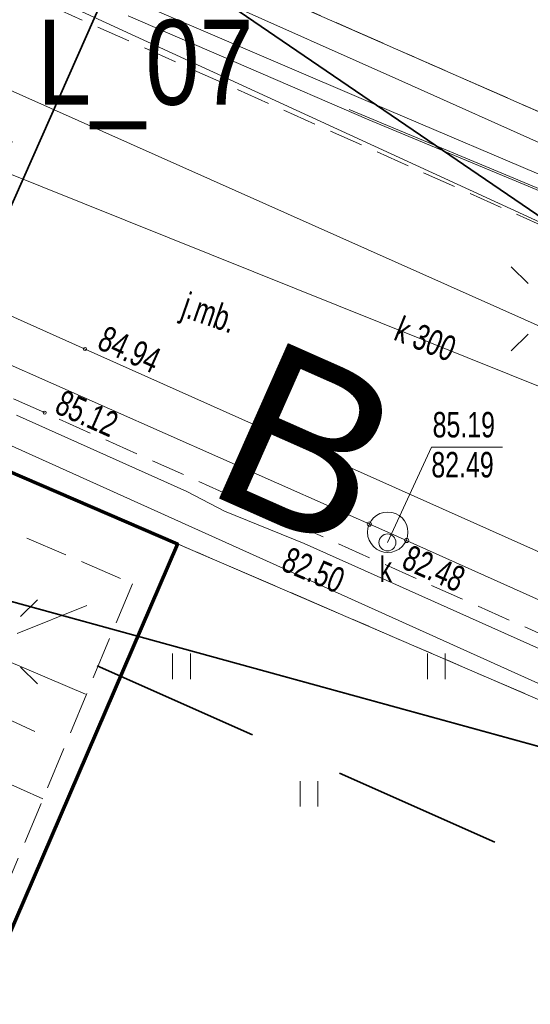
# Model space of a CAD drawing. Header units: metres. Extents: x -1013 to 1491576, y -5789570 to 1032.
# Tile 45 of 62: x 30 to 46, y -2 to 27. Entities that reach past the tile are written whole.
import ezdxf
from ezdxf.xclip import XClip

# ---------------------------------------------------------------- set-up
doc = ezdxf.new("R2010")
doc.units = ezdxf.units.M
doc.header["$MEASUREMENT"] = 0
doc.header["$XCLIPFRAME"] = 0
for name, pattern in [('2_BUBZ02', [1.75, 1.25, -0.5]), ('2_KTCR02', [1.5, 1, -0.5]), ('GUK', [2, 1.5, -0.5]), ('GUZ', [1, 0.5, -0.5]), ('Przerywana długa', [7.8, 5, -2.8])]:
    doc.linetypes.add(name, pattern=pattern)
doc.layers.add('700-L Mapa 1_1000 dwg', color=7, linetype='Continuous')
for name, color, linetype, lineweight in [('703-L Płaszczyzny podejścia 2D3', 152, 'Continuous', 30), ('703-L Płaszczyzny podejścia 2D38', 171, 'Continuous', 35), ('704-L Płaszczyzny podejścia 3D2', 4, 'Continuous', 20), ('704-L Płaszczyzny podejścia 3D38', 171, 'Continuous', 35), ('708-L Opisy_ numeracja obiektów85', 1, 'Continuous', 25), ('798-L Zakres inwestycji9', 142, 'Continuous', 70), ('ex_02_DXF_MZ_5_BUBZ_D_L_17', 9, 'Continuous', 18), ('ex_02_DXF_MZ_5_Dzialki7', 9, 'Continuous', 18), ('ex_02_DXF_MZ_5_K1_BDOT_T_117', 9, 'Continuous', 18), ('ex_02_DXF_MZ_5_Kontury3', 9, 'Continuous', 18), ('ex_02_DXF_MZ_5_KTCR_L_17', 9, 'Continuous', 18), ('ex_02_DXF_MZ_5_KTJZ_E_T_07', 9, 'Continuous', 18), ('ex_02_DXF_MZ_5_KTKR_L_07', 9, 'Continuous', 18), ('ex_02_DXF_MZ_5_RTPW_T_17', 9, 'Continuous', 18), ('ex_02_DXF_MZ_5_SUBK_L_034', 9, 'Continuous', 18), ('ex_02_DXF_MZ_5_SUPE_D_L_31', 9, 'Continuous', 18), ('ex_02_DXF_MZ_5_SUPG_L_252', 9, 'Continuous', 18), ('ex_02_DXF_MZ_5_SUPK_D_L_434', 9, 'Continuous', 18), ('ex_02_DXF_MZ_5_SUPK_E_T_434', 9, 'Continuous', 18), ('ex_02_DXF_MZ_5_SUPK_L_434', 9, 'Continuous', 18), ('ex_02_DXF_MZ_5_SUPT_D_L_030', 9, 'Continuous', 18), ('ex_02_DXF_MZ_5_SUPW_L_05', 9, 'Continuous', 18), ('ex_02_DXF_MZ_5_SUSM_D_T_07', 9, 'Continuous', 18), ('ex_02_DXF_MZ_5_SUTK_T_034', 9, 'Continuous', 18), ('ex_02_DXF_MZ_5_SUUK_E_T_934', 9, 'Continuous', 18), ('ex_02_DXF_MZ_5_SUUK_T_234', 9, 'Continuous', 18), ('ex_02_DXF_MZ_5_Uzytki3', 9, 'Continuous', 18)]:
    doc.layers.add(name, color=color, linetype=linetype, lineweight=lineweight)
doc.styles.add('STYL_AUTOMATYCZNY_1', font='arial.ttf', dxfattribs={"width": 0.7})
doc.styles.add('STYL_AUTOMATYCZNY_2', font='arial.ttf')
doc.styles.add('STYL_AUTOMATYCZNY_3', font='ARIALN.TTF')
doc.linetypes.add('Linia z krzyżyków', pattern='A,0,[1,88_A.L.04 Sytuacja 1_10001.Shx,S=0.15873,R=0,X=0,Y=0],-20,0', length=20)
doc.dimstyles.new('STYL_AUTOMATYCZNY__1', dxfattribs={"dimtxt": 0.18, "dimasz": 0.912, "dimexe": 0.18, "dimexo": 0.0625, "dimgap": 0, "dimtad": 0, "dimtih": 1, "dimtoh": 1, "dimdec": 4, "dimzin": 0, "dimdsep": 46, "dimcen": 0.09, "dimadec": 0, "dimazin": 0, "dimtfac": 1, "dimtdec": 4, "dimtmove": 0, "dimatfit": 3, "dimldrblk": 'ARROWHEAD_7', "dimfxl": 1, "dimtolj": 1, "dimtzin": 0, "dimarcsym": 0})

# ---------------------------------------------------------------- blocks, each defined once
blk = doc.blocks.new('Rysunek_1_5', base_point=(-7447251.91, -5789835.327))
at = {"layer": 'ex_02_DXF_MZ_5_BUBZ_D_L_17', "color": 9, "linetype": '2_BUBZ02', "lineweight": 18}
for p, q in [((24.282, 14.249), (33.818, 10.129)), ((33.818, 10.129), (28.715, -2.118))]:
    blk.add_line(p, q, dxfattribs=at)
at = {"layer": 'ex_02_DXF_MZ_5_BUBZ_D_L_17', "color": 9, "linetype": 'Continuous', "lineweight": 18}
for p, q in [((30.427, 8.666), (32.469, 9.486)), ((30.113, 7.868), (32.436, 6.879)), ((29.458, 6.466), (30.945, 5.778)), ((28.754, 4.877), (31.18, 3.804))]:
    blk.add_line(p, q, dxfattribs=at)
at = {"layer": 'ex_02_DXF_MZ_5_Dzialki7', "color": 9, "linetype": 'Continuous', "lineweight": 18}
for p, q in [((-42.33, 44.713), (161.19, -43.067)), ((118.532, -7.999), (16.017, 37.104))]:
    blk.add_line(p, q, dxfattribs=at)
at = {"layer": 'ex_02_DXF_MZ_5_K1_BDOT_T_117', "color": 9, "linetype": 'Continuous', "lineweight": 18}
for p, q in [((34.998, 7.322), (34.998, 8.072)), ((35.523, 7.322), (35.523, 8.072)), ((42.498, 7.322), (42.498, 8.072)), ((43.023, 7.322), (43.023, 8.072)), ((38.748, 3.572), (38.748, 4.322)), ((39.273, 3.572), (39.273, 4.322))]:
    blk.add_line(p, q, dxfattribs=at)
at = {"layer": 'ex_02_DXF_MZ_5_Kontury3', "color": 9, "linetype": 'GUK', "lineweight": 18}
for p, q in [((-42.331, 44.714), (102.61, -17.792)), ((16.02, 37.103), (62.51, 16.653))]:
    blk.add_line(p, q, dxfattribs=at)
at = {"layer": 'ex_02_DXF_MZ_5_KTCR_L_17', "color": 9, "linetype": '2_KTCR02', "lineweight": 18}
for p, q in [((31.23, 15.163), (-19.02, 37.653)), ((111.77, -8.787), (9.37, 36.973)), ((62.71, 1.113), (31.23, 15.163))]:
    blk.add_line(p, q, dxfattribs=at)
at = {"layer": 'ex_02_DXF_MZ_5_KTKR_L_07', "color": 9, "linetype": 'Continuous', "lineweight": 18}
for p, q in [((32.42, 17.033), (-15.26, 38.363)), ((106.54, -9.377), (26.14, 26.463)), ((63.79, 3.003), (32.42, 17.033))]:
    blk.add_line(p, q, dxfattribs=at)
at = {"layer": 'ex_02_DXF_MZ_5_RTPW_T_17', "color": 9, "linetype": 'Continuous', "lineweight": 18}
for centre in [(32.42, 17.033), (31.23, 15.163)]:
    blk.add_circle(centre, 0.045, dxfattribs=at)
at = {"layer": 'ex_02_DXF_MZ_5_SUBK_L_034', "color": 9, "linetype": 'Continuous', "lineweight": 18}
blk.add_circle((41.33, 11.643), 0.595, dxfattribs=at)
at = {"layer": 'ex_02_DXF_MZ_5_SUPE_D_L_31', "color": 9, "linetype": 'Continuous', "lineweight": 18}
for p, q in [((34.281, 28.252), (41.745, 24.914)), ((41.745, 24.914), (48.156, 22.039)), ((35.419, 12.838), (30.403, 15.083)), ((36.523, 12.266), (35.419, 12.838)), ((38.87, 11.312), (36.523, 12.266)), ((48.842, 6.852), (38.87, 11.312))]:
    blk.add_line(p, q, dxfattribs=at)
at = {"layer": 'ex_02_DXF_MZ_5_SUPG_L_252', "color": 9, "linetype": 'Continuous', "lineweight": 18}
blk.add_line((47.04, 20.193), (28, 28.953), dxfattribs=at)
at = {"layer": 'ex_02_DXF_MZ_5_SUPK_D_L_434', "color": 9, "linetype": 'Continuous', "lineweight": 18}
blk.add_line((25.81, 23.943), (68.023, 7.027), dxfattribs=at)
at = {"layer": 'ex_02_DXF_MZ_5_SUPK_L_434', "color": 9, "linetype": 'Continuous', "lineweight": 18}
for p, q in [((41.33, 11.643), (7.52, 26.613)), ((92.33, -11.167), (41.33, 11.643))]:
    blk.add_line(p, q, dxfattribs=at)
at = {"layer": 'ex_02_DXF_MZ_5_SUPT_D_L_030', "color": 9, "linetype": 'Continuous', "lineweight": 18}
for p, q in [((41.371, 24.051), (18.861, 33.704)), ((33.691, 26.837), (40.773, 23.777)), ((48.646, 20.552), (40.191, 24.083)), ((41.371, 24.051), (55.775, 17.922)), ((40.773, 23.777), (51.736, 19.214))]:
    blk.add_line(p, q, dxfattribs=at)
at = {"layer": 'ex_02_DXF_MZ_5_SUPW_L_05', "color": 9, "linetype": 'Continuous', "lineweight": 18}
blk.add_line((17.18, 20.073), (56.56, 2.333), dxfattribs=at)
at = {"layer": 'ex_02_DXF_MZ_5_SUSM_D_T_07', "color": 9, "linetype": 'Continuous', "lineweight": 18}
for p, q in [((45.46, 18.957), (44.965, 19.452)), ((45.46, 17.472), (44.965, 16.977)), ((30.522, 9.161), (31.017, 9.656)), ((30.522, 7.676), (31.017, 7.181))]:
    blk.add_line(p, q, dxfattribs=at)
at = {"layer": 'ex_02_DXF_MZ_5_SUTK_T_034', "color": 9, "linetype": 'Continuous', "lineweight": 18}
for p, q in [((41.32, 11.343), (42.62, 14.142)), ((42.62, 14.142), (44.71, 14.142))]:
    blk.add_line(p, q, dxfattribs=at)
for centre in [(40.786, 11.884), (41.887, 11.401)]:
    blk.add_circle(centre, 0.0625, dxfattribs=at)
at = {"layer": 'ex_02_DXF_MZ_5_SUUK_T_234', "color": 9, "linetype": 'Continuous', "lineweight": 18}
blk.add_circle((41.32, 11.343), 0.25, dxfattribs=at)
at = {"layer": 'ex_02_DXF_MZ_5_Uzytki3', "color": 9, "linetype": 'GUZ', "lineweight": 18}
for p, q in [((-42.331, 44.714), (102.61, -17.792)), ((16.017, 37.104), (62.515, 16.649))]:
    blk.add_line(p, q, dxfattribs=at)
at = {"layer": 'ex_02_DXF_MZ_5_KTJZ_E_T_07', "color": 9, "linetype": 'Continuous', "lineweight": 18, "insert": (35.295, 18.253), "char_height": 0.75, "attachment_point": 4, "rotation": 340.9003, "style": 'STYL_AUTOMATYCZNY_1'}
blk.add_mtext('\\A1;{\\pql;\\fArial|b0|i0|c238|p0;\\W0.700000;j.mb.}', dxfattribs=at)
at = {"layer": 'ex_02_DXF_MZ_5_RTPW_T_17', "color": 9, "linetype": 'Continuous', "lineweight": 18, "char_height": 0.75, "attachment_point": 7, "style": 'STYL_AUTOMATYCZNY_1'}
for s, insert, rotation in [('\\A1;{\\pql;\\fArial|b0|i0|c238|p0;\\W0.700000;84.94}', (32.734, 17.051), 335.6688), ('\\A1;{\\pql;\\fArial|b0|i0|c238|p0;\\W0.700000;85.12}', (31.481, 15.163), 335.9313)]:
    blk.add_mtext(s, dxfattribs=dict(at, insert=insert, rotation=rotation))
at = {"layer": 'ex_02_DXF_MZ_5_SUPK_E_T_434', "color": 9, "linetype": 'Continuous', "lineweight": 18, "insert": (41.464, 17.309), "char_height": 0.75, "attachment_point": 7, "rotation": 338.022, "style": 'STYL_AUTOMATYCZNY_1'}
blk.add_mtext('\\A1;{\\pql;\\fArial|b0|i0|c238|p0;\\W0.700000;k 300}', dxfattribs=at)
at = {"layer": 'ex_02_DXF_MZ_5_SUTK_T_034', "color": 9, "linetype": 'Continuous', "lineweight": 18, "char_height": 0.75, "style": 'STYL_AUTOMATYCZNY_1'}
for s, insert, attachment_point in [('\\A1;{\\pql;\\fArial|b0|i0|c238|p0;\\W0.700000;85.19}', (42.65, 14.422), 7), ('\\A1;{\\pql;\\fArial|b0|i0|c238|p0;\\W0.700000;82.49}', (42.613, 14.006), 1)]:
    blk.add_mtext(s, dxfattribs=dict(at, insert=insert, attachment_point=attachment_point))
at = {"layer": 'ex_02_DXF_MZ_5_SUTK_T_034', "color": 9, "linetype": 'Continuous', "lineweight": 18, "char_height": 0.75, "attachment_point": 1, "style": 'STYL_AUTOMATYCZNY_1'}
for s, insert, rotation in [('\\A1;{\\pql;\\fArial|b0|i0|c238|p0;\\W0.700000;82.50}', (38.444, 11.236), 337.1263), ('\\A1;{\\pql;\\fArial|b0|i0|c238|p0;\\W0.700000;82.48}', (41.999, 11.295), 336.2848)]:
    blk.add_mtext(s, dxfattribs=dict(at, insert=insert, rotation=rotation))
at = {"layer": 'ex_02_DXF_MZ_5_SUUK_E_T_934', "color": 9, "linetype": 'Continuous', "lineweight": 18, "insert": (41.088, 10.928), "char_height": 0.75, "attachment_point": 1, "style": 'STYL_AUTOMATYCZNY_1'}
blk.add_mtext('\\A1;{\\pql;\\fArial|b0|i0|c238|p0;\\W0.700000;k}', dxfattribs=at)
blk = doc.blocks.new('ARROWHEAD_7')
at = {"color": 0, "linetype": 'Continuous', "lineweight": 0}
for p, q in [((0, 0), (-1, 0)), ((-0.25, 0), (0.25, 0)), ((0, -0.25), (0, 0.25))]:
    blk.add_line(p, q, dxfattribs=at)
blk.add_circle((0, 0), 0.25, dxfattribs=at)

msp = doc.modelspace()

# ---------------------------------------------------------------- linework, layer by layer
at = {"layer": '703-L Płaszczyzny podejścia 2D3', "color": 152, "linetype": 'Continuous', "lineweight": 30}
msp.add_circle((8.227, 10.355), 1021.659, dxfattribs=at)
at = {"layer": '703-L Płaszczyzny podejścia 2D38', "color": 171, "linetype": 'Przerywana długa', "lineweight": 35}
msp.add_line((25.649, 10.872), (381.296, -146.723), dxfattribs=at)
at = {"layer": '703-L Płaszczyzny podejścia 2D38', "color": 171, "linetype": 'Continuous', "lineweight": 35}
msp.add_line((25.649, 10.872), (404.936, -93.376), dxfattribs=at)
at = {"layer": '704-L Płaszczyzny podejścia 3D2', "color": 4, "linetype": 'Continuous', "lineweight": 20, "flags": 128}
msp.add_lwpolyline([(33.752, 29.158), (25.649, 10.872)], dxfattribs=at)
at = {"layer": '704-L Płaszczyzny podejścia 3D38', "color": 171, "linetype": 'Continuous', "lineweight": 35, "flags": 128}
for points in [[(25.649, 10.872), (33.752, 29.158)], [(33.752, 29.158), (84.151, -5.207)], [(142.653, -21.286), (84.151, -5.207), (33.752, 29.158)], [(84.151, -5.207), (25.649, 10.872)], [(25.649, 10.872), (84.151, -5.207)]]:
    msp.add_lwpolyline(points, dxfattribs=at)
at = {"layer": '798-L Zakres inwestycji9', "color": 142, "linetype": 'Linia z krzyżyków', "lineweight": 70}
msp.add_lwpolyline([(-11.808, 31.551), (35.146, 11.302), (17.379, -29.897), (8.59, -26.107), (-4.62, -20.177), (-29.409, -9.263)], close=True, dxfattribs=at)

# ---------------------------------------------------------------- block references
at = {"layer": '700-L Mapa 1_1000 dwg', "color": 52, "linetype": 'Continuous', "lineweight": 25}
ref = msp.add_blockref('Rysunek_1_5', (-7447251.91, -5789835.327), dxfattribs=at)
XClip(ref).set_block_clipping_path([(-454.4097296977, -337.82710067), (350.5902703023, 167.17289933)])

# ---------------------------------------------------------------- texts
at = {"layer": '708-L Opisy_ numeracja obiektów85', "color": 1, "linetype": 'Continuous', "lineweight": 25, "insert": (31.01, 23.497), "char_height": 2.5, "attachment_point": 7, "style": 'STYL_AUTOMATYCZNY_3'}
msp.add_mtext('\\A1;{\\pql;\\fArial Narrow|b0|i0|c238|p0;\\W1.000000;L_07}', dxfattribs=at)
at = {"layer": '798-L Zakres inwestycji9', "color": 142, "linetype": 'Continuous', "lineweight": 70, "insert": (35.841, 12.869), "char_height": 5, "attachment_point": 7, "rotation": 336.1008, "style": 'STYL_AUTOMATYCZNY_2'}
msp.add_mtext('\\A1;{\\pql;\\fArial|b0|i0|c238|p0;\\W1.000000;B}', dxfattribs=at)

# ---------------------------------------------------------------- leaders
at = {"layer": '708-L Opisy_ numeracja obiektów85', "color": 1, "linetype": 'Continuous', "lineweight": 25, "annotation_type": 0, "has_hookline": 1, "hookline_direction": 0, "text_width": 6.034}
msp.add_leader([(27, 26.85), (27.728, 23.497), (30.29, 23.13)], dimstyle='STYL_AUTOMATYCZNY__1', dxfattribs=at)

doc.saveas('drawing.dxf')
